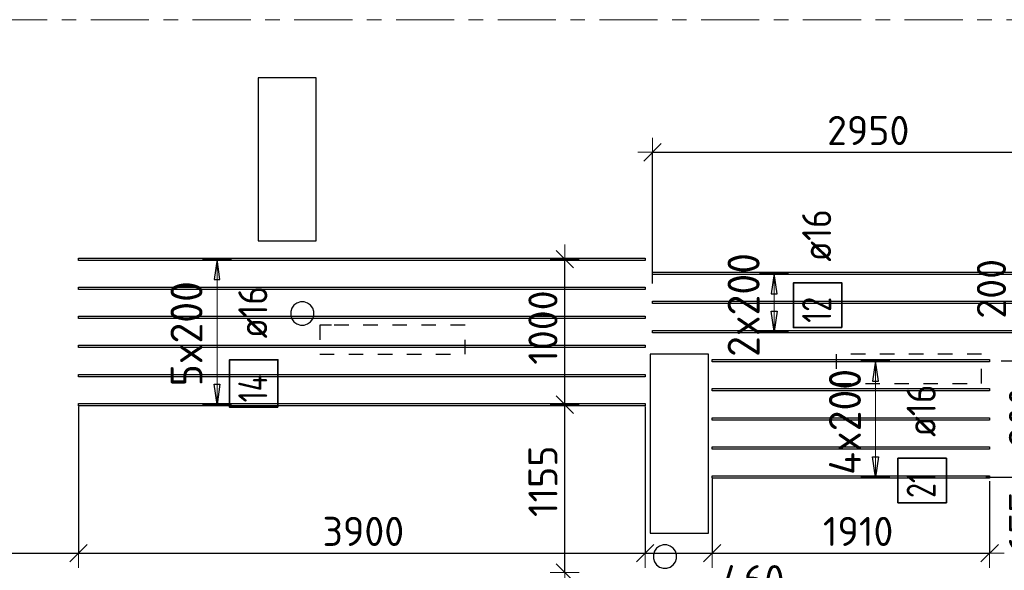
# Model space of a CAD drawing. Header units: metres. Extents: x -38 to 98, y -15 to 21.
# Tile 46 of 147: x 52.88 to 59.66, y 9.01 to 12.8. Entities that reach past the tile are written whole.
import ezdxf

# ---------------------------------------------------------------- set-up
doc = ezdxf.new("R2010")
doc.units = ezdxf.units.M
doc.header["$PDMODE"] = 65
for name, pattern in [('______11', [0.5, 0.4, -0.05, 0, -0.05]), ('______2', [0.0405, 0.03, -0.0105]), ('______5', [1.1, 0.8, -0.1, 0.1, -0.1])]:
    doc.linetypes.add(name, pattern=pattern)
for name, color, linetype, lineweight in [('XR$1$Осевая линия (1)', 7, '______5', 13), ('XR$4$Перекрытие (1)', 7, 'Continuous', 35), ('XR$4$Размерная линия (1)', 7, 'Continuous', 13)]:
    doc.layers.add(name, color=color, linetype=linetype, lineweight=lineweight)
doc.layers.add('XR$4$Арм.стержн.Доп. Арм верхн.зоны Х', color=7, linetype='Continuous', lineweight=35, true_color=0x8c8cff)
doc.layers.add('XR$6$Стена_ бетон несущ.', color=7, linetype='Continuous', lineweight=70, true_color=0xb4b496)
doc.styles.add('ISOCPEUR', font='txt')
doc.dimstyles.new('DIMSTYLE_3', dxfattribs={"dimtxt": 0.2, "dimasz": 0.2, "dimexe": 0, "dimexo": 0, "dimgap": 0.1, "dimtad": 2, "dimdec": 0, "dimlfac": 1000, "dimrnd": 5, "dimzin": 12, "dimdsep": 46, "dimtxsty": 'ISOCPEUR', "dimblk1": 'ALL_ML_STRICH', "dimblk2": 'ALL_ML_STRICH', "dimsah": 1, "dimcen": 0, "dimclrd": 7, "dimclre": 256, "dimclrt": 7, "dimadec": 0, "dimazin": 0, "dimtfac": 1, "dimtdec": 0, "dimtix": 1, "dimtmove": 2, "dimatfit": 3, "dimfxl": 0, "dimtzin": 0, "dimlwd": 0, "dimlwe": -3, "dimarcsym": 0})
doc.dimstyles.new('DIMSTYLE_33', dxfattribs={"dimtxt": 0.2, "dimasz": 0.2, "dimexe": 0, "dimexo": 0, "dimgap": 0.1, "dimtad": 2, "dimdec": 0, "dimlfac": 1000, "dimrnd": 5, "dimzin": 12, "dimdsep": 46, "dimtxsty": 'ISOCPEUR', "dimblk1": 'ALL_ML_STRICH', "dimblk2": 'ALL_ML_STRICH', "dimsah": 1, "dimcen": 0, "dimclrd": 7, "dimclre": 256, "dimclrt": 7, "dimadec": 0, "dimazin": 0, "dimtfac": 1, "dimtdec": 0, "dimtix": 1, "dimtmove": 2, "dimatfit": 3, "dimfxl": 0, "dimtvp": 1.2, "dimtzin": 0, "dimlwd": 0, "dimlwe": -3, "dimarcsym": 0})
doc.dimstyles.new('DIMSTYLE_34', dxfattribs={"dimtxt": 0.2, "dimasz": 0.2, "dimexe": 0, "dimexo": 0, "dimgap": 0.1, "dimtad": 0, "dimdec": 0, "dimlfac": 1000, "dimrnd": 5, "dimzin": 12, "dimdsep": 46, "dimtxsty": 'ISOCPEUR', "dimblk1": 'ALL_ML_STRICH', "dimblk2": 'ALL_ML_STRICH', "dimsah": 1, "dimcen": 0, "dimclrd": 7, "dimclre": 256, "dimclrt": 7, "dimadec": 0, "dimazin": 0, "dimtfac": 1, "dimtdec": 0, "dimtix": 1, "dimtmove": 2, "dimatfit": 3, "dimfxl": 0, "dimtvp": 1.2, "dimtzin": 0, "dimlwd": 0, "dimlwe": -3, "dimarcsym": 0})

# ---------------------------------------------------------------- blocks, each defined once
blk = doc.blocks.new('ALL_ML_STRICH')
at = {"color": 0, "linetype": 'ByBlock', "lineweight": -2}
for p, q in [((0, -0.5), (0, 0.5)), ((-1, 0), (0.5, 0)), ((-0.3, -0.3), (0.3, 0.3))]:
    blk.add_line(p, q, dxfattribs=at)
blk = doc.blocks.new('*D483')
at = {"layer": 'DEFPOINTS', "color": 7, "linetype": 'Continuous', "lineweight": 13, "transparency": 33554687}
for p in [(59.5083, 9.6559), (59.7507, 9), (59.9376, 9)]:
    blk.add_point(p, dxfattribs=at)
at = {"layer": 'XR$4$Размерная линия (1)', "color": 9, "linetype": 'Continuous', "lineweight": -2, "true_color": 0xc7c7c7, "transparency": 33554687}
for p, q in [((59.5283, 9.6559), (59.9376, 9.6559)), ((59.7307, 9), (59.9376, 9))]:
    blk.add_line(p, q, dxfattribs=at)
at = {"layer": 'XR$4$Размерная линия (1)', "color": 7, "linetype": 'Continuous', "lineweight": -2, "transparency": 33554687}
blk.add_line((59.9376, 9), (59.9376, 9.6559), dxfattribs=at)
at = {"layer": 'XR$4$Размерная линия (1)', "color": 7, "linetype": 'Continuous', "lineweight": 13, "transparency": 33554687, "xscale": 0.2, "yscale": 0.2, "zscale": 0.2}
for p, rotation in [((59.9376, 9.6559), 90), ((59.9376, 9), 270)]:
    blk.add_blockref('ALL_ML_STRICH', p, dxfattribs=dict(at, rotation=rotation))
at = {"layer": 'XR$4$Размерная линия (1)', "color": 7, "linetype": 'Continuous', "lineweight": 13, "transparency": 33554687, "insert": (59.7876, 9.3379), "char_height": 0.2, "width": 0.6, "attachment_point": 5, "rotation": 90, "style": 'ISOCPEUR'}
blk.add_mtext('\\A1;{655}', dxfattribs=at)
blk = doc.blocks.new('*D484')
at = {"layer": 'DEFPOINTS', "color": 7, "linetype": 'Continuous', "lineweight": 13, "transparency": 33554687}
for p in [(59.6145, 10.4559), (59.5083, 9.6559), (59.9376, 9.6559)]:
    blk.add_point(p, dxfattribs=at)
at = {"layer": 'XR$4$Размерная линия (1)', "color": 9, "linetype": 'Continuous', "lineweight": -2, "true_color": 0xc7c7c7, "transparency": 33554687}
for p, q in [((59.6345, 10.4559), (59.9376, 10.4559)), ((59.5283, 9.6559), (59.9376, 9.6559))]:
    blk.add_line(p, q, dxfattribs=at)
at = {"layer": 'XR$4$Размерная линия (1)', "color": 7, "linetype": 'Continuous', "lineweight": -2, "transparency": 33554687}
blk.add_line((59.9376, 9.6559), (59.9376, 10.4559), dxfattribs=at)
at = {"layer": 'XR$4$Размерная линия (1)', "color": 7, "linetype": 'Continuous', "lineweight": 13, "transparency": 33554687, "xscale": 0.2, "yscale": 0.2, "zscale": 0.2}
for p, rotation in [((59.9376, 10.4559), 90), ((59.9376, 9.6559), 270)]:
    blk.add_blockref('ALL_ML_STRICH', p, dxfattribs=dict(at, rotation=rotation))
at = {"layer": 'XR$4$Размерная линия (1)', "color": 7, "linetype": 'Continuous', "lineweight": 13, "transparency": 33554687, "insert": (59.7876, 10.0659), "char_height": 0.2, "width": 0.6, "attachment_point": 5, "rotation": 90, "style": 'ISOCPEUR'}
blk.add_mtext('\\A1;{800}', dxfattribs=at)
blk = doc.blocks.new('*D485')
at = {"layer": 'DEFPOINTS', "color": 7, "linetype": 'Continuous', "lineweight": 13, "transparency": 33554687}
for p in [(59.8156, 10.6559), (59.6145, 10.4559), (59.9376, 10.4559)]:
    blk.add_point(p, dxfattribs=at)
at = {"layer": 'XR$4$Размерная линия (1)', "color": 9, "linetype": 'Continuous', "lineweight": -2, "true_color": 0xc7c7c7, "transparency": 33554687}
for p, q in [((59.7956, 10.6559), (59.9376, 10.6559)), ((59.6345, 10.4559), (59.9376, 10.4559))]:
    blk.add_line(p, q, dxfattribs=at)
at = {"layer": 'XR$4$Размерная линия (1)', "color": 7, "linetype": 'Continuous', "lineweight": -2, "transparency": 33554687}
blk.add_line((59.9376, 10.4559), (59.9376, 10.6559), dxfattribs=at)
at = {"layer": 'XR$4$Размерная линия (1)', "color": 7, "linetype": 'Continuous', "lineweight": 13, "transparency": 33554687, "xscale": 0.2, "yscale": 0.2, "zscale": 0.2}
for p, rotation in [((59.9376, 10.6559), 90), ((59.9376, 10.4559), 270)]:
    blk.add_blockref('ALL_ML_STRICH', p, dxfattribs=dict(at, rotation=rotation))
at = {"layer": 'XR$4$Размерная линия (1)', "color": 7, "linetype": 'Continuous', "lineweight": 13, "transparency": 33554687, "insert": (59.5674, 10.9498), "char_height": 0.2, "width": 0.6, "attachment_point": 5, "rotation": 90, "style": 'ISOCPEUR'}
blk.add_mtext('\\A1;{200}', dxfattribs=at)
blk = doc.blocks.new('*D487')
at = {"layer": 'DEFPOINTS', "color": 7, "linetype": 'Continuous', "lineweight": 13, "transparency": 33554687}
for p in [(56.6353, 10.1535), (56.5441, 9), (56.6312, 9)]:
    blk.add_point(p, dxfattribs=at)
at = {"layer": 'XR$4$Размерная линия (1)', "color": 9, "linetype": 'Continuous', "lineweight": -2, "true_color": 0xc7c7c7, "transparency": 33554687}
for p, q in [((56.6153, 10.1535), (56.6312, 10.1535)), ((56.6312, 9), (56.6312, 9))]:
    blk.add_line(p, q, dxfattribs=at)
at = {"layer": 'XR$4$Размерная линия (1)', "color": 7, "linetype": 'Continuous', "lineweight": -2, "transparency": 33554687}
blk.add_line((56.6312, 9), (56.6312, 10.1535), dxfattribs=at)
at = {"layer": 'XR$4$Размерная линия (1)', "color": 7, "linetype": 'Continuous', "lineweight": 13, "transparency": 33554687, "xscale": 0.2, "yscale": 0.2, "zscale": 0.2}
for p, rotation in [((56.6312, 10.1535), 90), ((56.6312, 9), 270)]:
    blk.add_blockref('ALL_ML_STRICH', p, dxfattribs=dict(at, rotation=rotation))
at = {"layer": 'XR$4$Размерная линия (1)', "color": 7, "linetype": 'Continuous', "lineweight": 13, "transparency": 33554687, "insert": (56.4812, 9.6267), "char_height": 0.2, "width": 0.8, "attachment_point": 5, "rotation": 90, "style": 'ISOCPEUR'}
blk.add_mtext('\\A1;{1155}', dxfattribs=at)
blk = doc.blocks.new('*D488')
at = {"layer": 'DEFPOINTS', "color": 7, "linetype": 'Continuous', "lineweight": 13, "transparency": 33554687}
for p in [(56.5339, 11.1535), (56.6312, 10.1535), (56.6353, 10.1535)]:
    blk.add_point(p, dxfattribs=at)
at = {"layer": 'XR$4$Размерная линия (1)', "color": 9, "linetype": 'Continuous', "lineweight": -2, "true_color": 0xc7c7c7, "transparency": 33554687}
for p, q in [((56.6312, 11.1535), (56.6312, 11.1535)), ((56.6153, 10.1535), (56.6312, 10.1535))]:
    blk.add_line(p, q, dxfattribs=at)
at = {"layer": 'XR$4$Размерная линия (1)', "color": 7, "linetype": 'Continuous', "lineweight": -2, "transparency": 33554687}
blk.add_line((56.6312, 10.1535), (56.6312, 11.1535), dxfattribs=at)
at = {"layer": 'XR$4$Размерная линия (1)', "color": 7, "linetype": 'Continuous', "lineweight": 13, "transparency": 33554687, "xscale": 0.2, "yscale": 0.2, "zscale": 0.2}
for p, rotation in [((56.6312, 11.1535), 90), ((56.6312, 10.1535), 270)]:
    blk.add_blockref('ALL_ML_STRICH', p, dxfattribs=dict(at, rotation=rotation))
at = {"layer": 'XR$4$Размерная линия (1)', "color": 7, "linetype": 'Continuous', "lineweight": 13, "transparency": 33554687, "insert": (56.4812, 10.6835), "char_height": 0.2, "width": 0.8, "attachment_point": 5, "rotation": 90, "style": 'ISOCPEUR'}
blk.add_mtext('\\A1;{1000}', dxfattribs=at)
blk = doc.blocks.new('*D489')
at = {"layer": 'DEFPOINTS', "color": 7, "linetype": 'Continuous', "lineweight": 13, "transparency": 33554687}
for p in [(57.2345, 11.8884), (60.1845, 10.9865), (57.2345, 10.9659)]:
    blk.add_point(p, dxfattribs=at)
at = {"layer": 'XR$4$Размерная линия (1)', "color": 9, "linetype": 'Continuous', "lineweight": -2, "true_color": 0xc7c7c7, "transparency": 33554687}
for p, q in [((57.2345, 10.9859), (57.2345, 11.8884)), ((60.1845, 11.0065), (60.1845, 11.8884))]:
    blk.add_line(p, q, dxfattribs=at)
at = {"layer": 'XR$4$Размерная линия (1)', "color": 7, "linetype": 'Continuous', "lineweight": -2, "transparency": 33554687}
blk.add_line((57.2345, 11.8884), (60.1845, 11.8884), dxfattribs=at)
at = {"layer": 'XR$4$Размерная линия (1)', "color": 7, "linetype": 'Continuous', "lineweight": 13, "transparency": 33554687, "xscale": 0.2, "yscale": 0.2, "zscale": 0.2, "rotation": 180}
blk.add_blockref('ALL_ML_STRICH', (57.2345, 11.8884), dxfattribs=at)
at = {"layer": 'XR$4$Размерная линия (1)', "color": 7, "linetype": 'Continuous', "lineweight": 13, "transparency": 33554687, "xscale": 0.2, "yscale": 0.2, "zscale": 0.2}
blk.add_blockref('ALL_ML_STRICH', (60.1845, 11.8884), dxfattribs=at)
at = {"layer": 'XR$4$Размерная линия (1)', "color": 7, "linetype": 'Continuous', "lineweight": 13, "transparency": 33554687, "insert": (58.7195, 12.0384), "char_height": 0.2, "width": 0.8, "attachment_point": 5, "style": 'ISOCPEUR'}
blk.add_mtext('\\A1;{2950}', dxfattribs=at)
blk = doc.blocks.new('*D546')
at = {"layer": 'DEFPOINTS', "color": 7, "linetype": 'Continuous', "lineweight": 13, "transparency": 33554687}
for p in [(53.2853, 10.1615), (51.5, 9.3638), (51.5, 9.1321)]:
    blk.add_point(p, dxfattribs=at)
at = {"layer": 'XR$4$Размерная линия (1)', "color": 9, "linetype": 'Continuous', "lineweight": -2, "true_color": 0xc7c7c7, "transparency": 33554687}
for p, q in [((53.2853, 10.1415), (53.2853, 9.1321)), ((51.5, 9.3438), (51.5, 9.1321))]:
    blk.add_line(p, q, dxfattribs=at)
at = {"layer": 'XR$4$Размерная линия (1)', "color": 7, "linetype": 'Continuous', "lineweight": -2, "transparency": 33554687}
blk.add_line((51.5, 9.1321), (53.2853, 9.1321), dxfattribs=at)
at = {"layer": 'XR$4$Размерная линия (1)', "color": 7, "linetype": 'Continuous', "lineweight": 13, "transparency": 33554687, "xscale": 0.2, "yscale": 0.2, "zscale": 0.2, "rotation": 180}
blk.add_blockref('ALL_ML_STRICH', (51.5, 9.1321), dxfattribs=at)
at = {"layer": 'XR$4$Размерная линия (1)', "color": 7, "linetype": 'Continuous', "lineweight": 13, "transparency": 33554687, "xscale": 0.2, "yscale": 0.2, "zscale": 0.2}
blk.add_blockref('ALL_ML_STRICH', (53.2853, 9.1321), dxfattribs=at)
at = {"layer": 'XR$4$Размерная линия (1)', "color": 7, "linetype": 'Continuous', "lineweight": 13, "transparency": 33554687, "insert": (52.4226, 9.2821), "char_height": 0.2, "width": 0.8, "attachment_point": 5, "style": 'ISOCPEUR'}
blk.add_mtext('\\A1;{1785}', dxfattribs=at)
blk = doc.blocks.new('*D547')
at = {"layer": 'DEFPOINTS', "color": 7, "linetype": 'Continuous', "lineweight": 13, "transparency": 33554687}
for p in [(53.2853, 10.1615), (57.1853, 10.1615), (53.2853, 9.1321)]:
    blk.add_point(p, dxfattribs=at)
at = {"layer": 'XR$4$Размерная линия (1)', "color": 9, "linetype": 'Continuous', "lineweight": -2, "true_color": 0xc7c7c7, "transparency": 33554687}
for p, q in [((53.2853, 10.1415), (53.2853, 9.1321)), ((57.1853, 10.1415), (57.1853, 9.1321))]:
    blk.add_line(p, q, dxfattribs=at)
at = {"layer": 'XR$4$Размерная линия (1)', "color": 7, "linetype": 'Continuous', "lineweight": -2, "transparency": 33554687}
blk.add_line((53.2853, 9.1321), (57.1853, 9.1321), dxfattribs=at)
at = {"layer": 'XR$4$Размерная линия (1)', "color": 7, "linetype": 'Continuous', "lineweight": 13, "transparency": 33554687, "xscale": 0.2, "yscale": 0.2, "zscale": 0.2, "rotation": 180}
blk.add_blockref('ALL_ML_STRICH', (53.2853, 9.1321), dxfattribs=at)
at = {"layer": 'XR$4$Размерная линия (1)', "color": 7, "linetype": 'Continuous', "lineweight": 13, "transparency": 33554687, "xscale": 0.2, "yscale": 0.2, "zscale": 0.2}
blk.add_blockref('ALL_ML_STRICH', (57.1853, 9.1321), dxfattribs=at)
at = {"layer": 'XR$4$Размерная линия (1)', "color": 7, "linetype": 'Continuous', "lineweight": 13, "transparency": 33554687, "insert": (55.2453, 9.2821), "char_height": 0.2, "width": 0.8, "attachment_point": 5, "style": 'ISOCPEUR'}
blk.add_mtext('\\A1;{3900}', dxfattribs=at)
blk = doc.blocks.new('*D548')
at = {"layer": 'DEFPOINTS', "color": 7, "linetype": 'Continuous', "lineweight": 13, "transparency": 33554687}
for p in [(57.1853, 10.1615), (57.645, 9.6639), (57.1853, 9.1321)]:
    blk.add_point(p, dxfattribs=at)
at = {"layer": 'XR$4$Размерная линия (1)', "color": 9, "linetype": 'Continuous', "lineweight": -2, "true_color": 0xc7c7c7, "transparency": 33554687}
for p, q in [((57.1853, 10.1415), (57.1853, 9.1321)), ((57.645, 9.6439), (57.645, 9.1321))]:
    blk.add_line(p, q, dxfattribs=at)
at = {"layer": 'XR$4$Размерная линия (1)', "color": 7, "linetype": 'Continuous', "lineweight": -2, "transparency": 33554687}
blk.add_line((57.1853, 9.1321), (57.645, 9.1321), dxfattribs=at)
at = {"layer": 'XR$4$Размерная линия (1)', "color": 7, "linetype": 'Continuous', "lineweight": 13, "transparency": 33554687, "xscale": 0.2, "yscale": 0.2, "zscale": 0.2, "rotation": 180}
blk.add_blockref('ALL_ML_STRICH', (57.1853, 9.1321), dxfattribs=at)
at = {"layer": 'XR$4$Размерная линия (1)', "color": 7, "linetype": 'Continuous', "lineweight": 13, "transparency": 33554687, "xscale": 0.2, "yscale": 0.2, "zscale": 0.2}
blk.add_blockref('ALL_ML_STRICH', (57.645, 9.1321), dxfattribs=at)
at = {"layer": 'XR$4$Размерная линия (1)', "color": 7, "linetype": 'Continuous', "lineweight": 13, "transparency": 33554687, "insert": (57.9268, 8.9504), "char_height": 0.2, "width": 0.6, "attachment_point": 5, "style": 'ISOCPEUR'}
blk.add_mtext('\\A1;{460}', dxfattribs=at)
blk = doc.blocks.new('*D549')
at = {"layer": 'DEFPOINTS', "color": 7, "linetype": 'Continuous', "lineweight": 13, "transparency": 33554687}
for p in [(57.645, 9.6639), (59.555, 9.6476), (57.645, 9.1321)]:
    blk.add_point(p, dxfattribs=at)
at = {"layer": 'XR$4$Размерная линия (1)', "color": 9, "linetype": 'Continuous', "lineweight": -2, "true_color": 0xc7c7c7, "transparency": 33554687}
for p, q in [((57.645, 9.6439), (57.645, 9.1321)), ((59.555, 9.6276), (59.555, 9.1321))]:
    blk.add_line(p, q, dxfattribs=at)
at = {"layer": 'XR$4$Размерная линия (1)', "color": 7, "linetype": 'Continuous', "lineweight": -2, "transparency": 33554687}
blk.add_line((57.645, 9.1321), (59.555, 9.1321), dxfattribs=at)
at = {"layer": 'XR$4$Размерная линия (1)', "color": 7, "linetype": 'Continuous', "lineweight": 13, "transparency": 33554687, "xscale": 0.2, "yscale": 0.2, "zscale": 0.2, "rotation": 180}
blk.add_blockref('ALL_ML_STRICH', (57.645, 9.1321), dxfattribs=at)
at = {"layer": 'XR$4$Размерная линия (1)', "color": 7, "linetype": 'Continuous', "lineweight": 13, "transparency": 33554687, "xscale": 0.2, "yscale": 0.2, "zscale": 0.2}
blk.add_blockref('ALL_ML_STRICH', (59.555, 9.1321), dxfattribs=at)
at = {"layer": 'XR$4$Размерная линия (1)', "color": 7, "linetype": 'Continuous', "lineweight": 13, "transparency": 33554687, "insert": (58.65, 9.2821), "char_height": 0.2, "width": 0.8, "attachment_point": 5, "style": 'ISOCPEUR'}
blk.add_mtext('\\A1;{1910}', dxfattribs=at)

msp = doc.modelspace()

# ---------------------------------------------------------------- linework, layer by layer
at = {"layer": 'XR$1$Осевая линия (1)', "color": 253, "linetype": '______11', "lineweight": 13, "true_color": 0xa0a0a0, "transparency": 33554687}
msp.add_line((-2.63, 12.8), (62.6, 12.8), dxfattribs=at)
at = {"layer": 'XR$4$Арм.стержн.Доп. Арм верхн.зоны Х', "color": 253, "linetype": 'Continuous', "lineweight": -3, "true_color": 0xa0a0a0, "transparency": 33554687}
for p, q in [((54.2384, 11.1535), (54.1384, 11.1535)), ((54.2384, 11.1535), (54.3384, 11.1535)), ((58.072, 11.0559), (57.972, 11.0559)), ((58.072, 11.0559), (58.172, 11.0559)), ((58.072, 10.6559), (57.972, 10.6559)), ((58.072, 10.6559), (58.172, 10.6559)), ((58.7693, 10.4559), (58.6693, 10.4559)), ((58.7693, 10.4559), (58.8693, 10.4559)), ((54.2384, 10.1535), (54.1384, 10.1535)), ((54.2384, 10.1535), (54.3384, 10.1535)), ((58.7693, 9.6559), (58.6693, 9.6559)), ((58.7693, 9.6559), (58.8693, 9.6559))]:
    msp.add_line(p, q, dxfattribs=at)
at = {"layer": 'XR$4$Арм.стержн.Доп. Арм верхн.зоны Х', "color": 7, "linetype": 'Continuous', "lineweight": 25, "transparency": 33554687}
for p, q in [((54.2384, 11.1535), (54.2184, 11.0135)), ((54.2584, 11.0135), (54.2384, 11.1535)), ((58.072, 11.0559), (58.052, 10.9159)), ((58.092, 10.9159), (58.072, 11.0559)), ((54.2184, 11.0135), (54.2584, 11.0135)), ((58.052, 10.9159), (58.092, 10.9159)), ((58.072, 10.6559), (58.052, 10.7959)), ((58.052, 10.7959), (58.092, 10.7959)), ((58.092, 10.7959), (58.072, 10.6559)), ((58.7693, 10.4559), (58.7493, 10.3159)), ((58.7893, 10.3159), (58.7693, 10.4559)), ((58.7493, 10.3159), (58.7893, 10.3159)), ((54.2384, 10.1535), (54.2184, 10.2935)), ((54.2184, 10.2935), (54.2584, 10.2935)), ((54.2584, 10.2935), (54.2384, 10.1535)), ((58.7693, 9.6559), (58.7493, 9.7959)), ((58.7493, 9.7959), (58.7893, 9.7959)), ((58.7893, 9.7959), (58.7693, 9.6559))]:
    msp.add_line(p, q, dxfattribs=at)
at = {"layer": 'XR$4$Арм.стержн.Доп. Арм верхн.зоны Х', "color": 7, "linetype": 'Continuous', "lineweight": 13, "transparency": 33554687}
for p, q in [((54.2384, 11.1535), (54.2384, 11.1535)), ((54.2384, 10.1535), (54.2384, 11.1535)), ((58.072, 11.0559), (58.072, 11.0559)), ((58.072, 10.6559), (58.072, 11.0559)), ((58.072, 10.6559), (58.072, 10.6559)), ((58.7693, 10.4559), (58.7693, 10.4559)), ((58.7693, 9.6559), (58.7693, 10.4559)), ((54.2384, 10.1535), (54.2384, 10.1535)), ((58.7693, 9.6559), (58.7693, 9.6559))]:
    msp.add_line(p, q, dxfattribs=at)
at = {"layer": 'XR$4$Арм.стержн.Доп. Арм верхн.зоны Х', "color": 7, "linetype": 'Continuous', "lineweight": 25, "transparency": 33554687}
for points in [[(57.1853, 11.1455), (53.2853, 11.1455), (53.2853, 11.1615), (57.1853, 11.1615), (57.1853, 11.1455)], [(60.1845, 11.0479), (57.2345, 11.0479), (57.2345, 11.0639), (60.1845, 11.0639), (60.1845, 11.0479)], [(57.1853, 10.9455), (53.2853, 10.9455), (53.2853, 10.9615), (57.1853, 10.9615), (57.1853, 10.9455)], [(60.1845, 10.8479), (57.2345, 10.8479), (57.2345, 10.8639), (60.1845, 10.8639), (60.1845, 10.8479)], [(57.1853, 10.7455), (53.2853, 10.7455), (53.2853, 10.7615), (57.1853, 10.7615), (57.1853, 10.7455)], [(60.1845, 10.6479), (57.2345, 10.6479), (57.2345, 10.6639), (60.1845, 10.6639), (60.1845, 10.6479)], [(57.1853, 10.5455), (53.2853, 10.5455), (53.2853, 10.5615), (57.1853, 10.5615), (57.1853, 10.5455)], [(57.645, 10.4639), (59.555, 10.4639), (59.555, 10.4479), (57.645, 10.4479), (57.645, 10.4639)], [(57.1853, 10.3455), (53.2853, 10.3455), (53.2853, 10.3615), (57.1853, 10.3615), (57.1853, 10.3455)], [(57.645, 10.2639), (59.555, 10.2639), (59.555, 10.2479), (57.645, 10.2479), (57.645, 10.2639)], [(57.1853, 10.1455), (53.2853, 10.1455), (53.2853, 10.1615), (57.1853, 10.1615), (57.1853, 10.1455)], [(57.645, 10.0639), (59.555, 10.0639), (59.555, 10.0479), (57.645, 10.0479), (57.645, 10.0639)], [(57.645, 9.8639), (59.555, 9.8639), (59.555, 9.8479), (57.645, 9.8479), (57.645, 9.8639)], [(57.645, 9.6639), (59.555, 9.6639), (59.555, 9.6479), (57.645, 9.6479), (57.645, 9.6639)]]:
    msp.add_lwpolyline(points, dxfattribs=at)
at = {"layer": 'XR$4$Арм.стержн.Доп. Арм верхн.зоны Х', "color": 7, "linetype": 'Continuous', "lineweight": 35, "transparency": 33554687}
for points in [[(58.5381, 10.6836), (58.5381, 10.9902), (58.2047, 10.9902), (58.2047, 10.6836), (58.5381, 10.6836)], [(54.6579, 10.1358), (54.6579, 10.4624), (54.3245, 10.4624), (54.3245, 10.1358), (54.6579, 10.1358)], [(59.2571, 9.4788), (59.2571, 9.7855), (58.9238, 9.7855), (58.9238, 9.4788), (59.2571, 9.4788)]]:
    msp.add_lwpolyline(points, dxfattribs=at)
at = {"layer": 'XR$4$Перекрытие (1)', "color": 7, "linetype": 'Continuous', "lineweight": 25, "transparency": 33554687}
for p, q in [((54.5208, 12.4004), (54.5206, 11.2804)), ((54.9208, 12.4003), (54.5208, 12.4004)), ((54.9206, 11.2803), (54.9208, 12.4003)), ((54.5206, 11.2804), (54.9206, 11.2803)), ((54.7884, 10.8521), (54.768, 10.8373)), ((54.8124, 10.8599), (54.7884, 10.8521)), ((54.8377, 10.8599), (54.8124, 10.8599)), ((54.8617, 10.8521), (54.8377, 10.8599)), ((54.8821, 10.8373), (54.8617, 10.8521)), ((54.7532, 10.8169), (54.7454, 10.7929)), ((54.7454, 10.7929), (54.7454, 10.7676)), ((54.768, 10.8373), (54.7532, 10.8169)), ((54.8969, 10.8169), (54.8821, 10.8373)), ((54.9047, 10.7929), (54.8969, 10.8169)), ((54.9047, 10.7676), (54.9047, 10.7929)), ((54.7454, 10.7676), (54.7532, 10.7436)), ((54.7532, 10.7436), (54.768, 10.7232)), ((54.768, 10.7232), (54.7884, 10.7084)), ((54.7884, 10.7084), (54.8124, 10.7006)), ((54.8377, 10.7006), (54.8617, 10.7084)), ((54.8617, 10.7084), (54.8821, 10.7232)), ((54.8821, 10.7232), (54.8969, 10.7436)), ((54.8969, 10.7436), (54.9047, 10.7676)), ((54.8124, 10.7006), (54.8377, 10.7006)), ((57.2198, 10.5002), (57.22, 9.2702)), ((57.6198, 10.5002), (57.2198, 10.5002)), ((57.62, 9.2702), (57.6198, 10.5002)), ((57.22, 9.2702), (57.62, 9.2702)), ((57.2635, 9.1663), (57.2486, 9.1459)), ((57.2839, 9.1811), (57.2635, 9.1663)), ((57.3079, 9.1889), (57.2839, 9.1811)), ((57.3331, 9.1889), (57.3079, 9.1889)), ((57.3571, 9.1811), (57.3331, 9.1889)), ((57.3775, 9.1663), (57.3571, 9.1811)), ((57.3924, 9.1459), (57.3775, 9.1663)), ((57.2486, 9.1459), (57.2408, 9.1219)), ((57.2408, 9.1219), (57.2408, 9.0966)), ((57.2408, 9.0966), (57.2486, 9.0726)), ((57.4002, 9.1219), (57.3924, 9.1459)), ((57.3924, 9.0726), (57.4002, 9.0966)), ((57.4002, 9.0966), (57.4002, 9.1219)), ((57.2486, 9.0726), (57.2635, 9.0522)), ((57.2635, 9.0522), (57.2839, 9.0374)), ((57.2839, 9.0374), (57.3079, 9.0296)), ((57.3079, 9.0296), (57.3331, 9.0296)), ((57.3331, 9.0296), (57.3571, 9.0374)), ((57.3571, 9.0374), (57.3775, 9.0522)), ((57.3775, 9.0522), (57.3924, 9.0726))]:
    msp.add_line(p, q, dxfattribs=at)
at = {"layer": 'XR$6$Стена_ бетон несущ.', "color": 253, "linetype": '______2', "lineweight": -3, "true_color": 0xa0a0a0, "transparency": 33554687}
for p, q in [((55.025, 10.7), (54.945, 10.7)), ((54.945, 10.7), (54.945, 10.5)), ((55.945, 10.7), (55.025, 10.7)), ((55.945, 10.5), (55.945, 10.7)), ((54.945, 10.5), (55.945, 10.5)), ((59.4996, 10.5), (58.4996, 10.5)), ((58.4996, 10.5), (58.4996, 10.3)), ((59.4996, 10.3), (59.4996, 10.5)), ((58.4996, 10.3), (59.4996, 10.3))]:
    msp.add_line(p, q, dxfattribs=at)

# ---------------------------------------------------------------- texts
at = {"layer": 'XR$4$Арм.стержн.Доп. Арм верхн.зоны Х', "color": 7, "linetype": 'Continuous', "lineweight": 25, "transparency": 33554687, "char_height": 0.2, "attachment_point": 7, "rotation": 90, "style": 'ISOCPEUR'}
for s, insert, width in [('\\W0.89; ø16 ', (58.4647, 11.0236), 0.749105), ('\\W0.89; ø16 ', (54.5845, 10.4958), 0.749105), ('\\W0.75;12', (58.4647, 10.7169), 0.314854), ('\\W0.76;14', (54.5845, 10.1691), 0.336375), ('\\W0.89; ø16 ', (59.1838, 9.8188), 0.749105), ('\\W0.75;21', (59.1838, 9.5121), 0.314854)]:
    msp.add_mtext(s, dxfattribs=dict(at, insert=insert, width=width))
at = {"layer": 'XR$4$Арм.стержн.Доп. Арм верхн.зоны Х', "color": 7, "linetype": 'Continuous', "lineweight": 13, "transparency": 33554687, "char_height": 0.22, "attachment_point": 7, "rotation": 90, "style": 'ISOCPEUR'}
for s, insert, width in [('\\W0.95;2x200', (57.972, 10.4819), 0.873359), ('\\W0.95;5x200', (54.1384, 10.2795), 0.873359), ('\\W0.95;4x200', (58.6693, 9.6709), 0.895564)]:
    msp.add_mtext(s, dxfattribs=dict(at, insert=insert, width=width))

# ---------------------------------------------------------------- dimensions: what is measured, and where the dimension line sits
at = {"layer": 'XR$4$Размерная линия (1)', "color": 7, "linetype": 'Continuous', "lineweight": 13, "transparency": 33554687}
for base, p1, p2, dimstyle, picture, middle in [((60.1845, 11.8884), (57.2345, 10.9859), (60.1845, 11.0065), 'DIMSTYLE_3', '*D489', (58.7195, 12.0384)), ((53.2853, 9.1321), (51.5, 9.3438), (53.2853, 10.1415), 'DIMSTYLE_3', '*D546', (52.4226, 9.2821)), ((57.1853, 9.1321), (53.2853, 10.1415), (57.1853, 10.1415), 'DIMSTYLE_3', '*D547', (55.2453, 9.2821)), ((57.645, 9.1321), (57.1853, 10.1415), (57.645, 9.6439), 'DIMSTYLE_34', '*D548', (57.9268, 8.9504)), ((59.555, 9.1321), (57.645, 9.6439), (59.555, 9.6276), 'DIMSTYLE_3', '*D549', (58.65, 9.2821))]:
    dim = msp.add_linear_dim(base=base, p1=p1, p2=p2, dimstyle=dimstyle, override={"dimpost": '<>', "dimclrd": 7, "dimclre": 9, "dimclrt": 7, "dimlwd": 0, "dimlwe": 65533}, dxfattribs=at)
    dim.commit()
    dim.dimension.update_dxf_attribs({"geometry": picture, "text_midpoint": middle, "dimtype": 160})
for base, p1, p2, dimstyle, picture, middle in [((56.6312, 11.1535), (56.6153, 10.1535), (56.6312, 11.1535), 'DIMSTYLE_3', '*D488', (56.4812, 10.6835)), ((59.9376, 10.6559), (59.6345, 10.4559), (59.7956, 10.6559), 'DIMSTYLE_33', '*D485', (59.5674, 10.9498)), ((59.9376, 10.4559), (59.5283, 9.6559), (59.6345, 10.4559), 'DIMSTYLE_3', '*D484', (59.7876, 10.0659)), ((56.63124, 10.15349), (56.63124, 9), (56.6153, 10.15349), 'DIMSTYLE_3', '*D487', (56.48124, 9.62674)), ((59.9376, 9.6559), (59.7307, 9), (59.5283, 9.6559), 'DIMSTYLE_3', '*D483', (59.7876, 9.3379))]:
    dim = msp.add_linear_dim(base=base, p1=p1, p2=p2, angle=90, dimstyle=dimstyle, override={"dimpost": '<>', "dimclrd": 7, "dimclre": 9, "dimclrt": 7, "dimlwd": 0, "dimlwe": 65533}, dxfattribs=at)
    dim.commit()
    dim.dimension.update_dxf_attribs({"geometry": picture, "text_midpoint": middle, "dimtype": 160})

doc.saveas('drawing.dxf')
